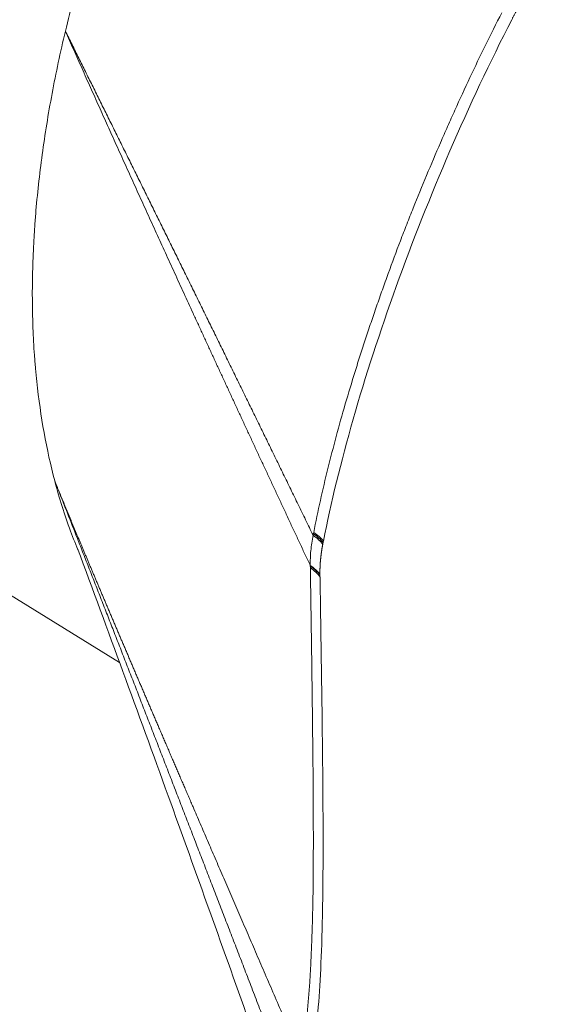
# Model space of a CAD drawing. Header units: millimetres. Extents: x 35469 to 44263, y -24881 to -16268.
# Tile 204 of 231: x 44151.38 to 44156.31, y -24515.78 to -24506.91. Entities that reach past the tile are written whole.
import ezdxf

# ---------------------------------------------------------------- set-up
doc = ezdxf.new("R2010")
doc.units = ezdxf.units.MM
doc.header["$LTSCALE"] = 0.3175
doc.layers.add('1轮廓实线层', color=7, linetype='Continuous', lineweight=18)

# ---------------------------------------------------------------- blocks, each defined once
blk = doc.blocks.new('MR20E-1840-Z')
at = {"layer": '1轮廓实线层'}
blk.add_line((15759.5882, -10795.0379), (15761.7927, -10796.3993), dxfattribs=at)
for centre, major_axis, ratio, start_param, end_param in [((15763.2159, -10795.3583), (-0.4419, 0.0851), 0.488955, 3.626862, 3.991013), ((15763.2194, -10795.3405), (-0.441, 0.0897), 0.484101, 3.631692, 3.995916), ((15763.2226, -10795.3245), (-0.4417, 0.0859), 0.467638, 3.627532, 3.991881), ((15763.1847, -10795.7153), (-0.4499, -0.0113), 0.601225, 3.518718, 3.877554), ((15763.1849, -10795.7222), (-0.4498, -0.0136), 0.602719, 3.516008, 3.874589), ((15763.1853, -10795.7404), (-0.4499, -0.0068), 0.6263, 3.525241, 3.884018)]:
    blk.add_ellipse(centre, major_axis=major_axis, ratio=ratio, start_param=start_param, end_param=end_param, dxfattribs=at)
for points, knots in [([(15761.3062, -10790.7093), (15761.3301, -10790.6088), (15761.3807, -10790.4074), (15761.4647, -10790.1039), (15761.5568, -10789.7991), (15761.6237, -10789.595), (15761.6758, -10789.4416), (15761.7024, -10789.3648), (15761.7298, -10789.2879), (15761.7482, -10789.2366), (15761.7575, -10789.211), (15761.8044, -10789.0828), (15761.8818, -10788.8779), (15762.0054, -10788.5711), (15762.0927, -10788.3669), (15762.1826, -10788.1629), (15762.2288, -10788.0611), (15762.288, -10787.9339), (15762.3, -10787.9084), (15762.324, -10787.8576), (15762.3361, -10787.8321), (15762.3726, -10787.756), (15762.3971, -10787.7053), (15762.4717, -10787.5537), (15762.5732, -10787.3524), (15762.6789, -10787.1531), (15762.7867, -10786.9547), (15762.8966, -10786.7572), (15763.0679, -10786.4638), (15763.1862, -10786.2701), (15763.3066, -10786.0773), (15763.3679, -10785.9814), (15763.4303, -10785.8859)], [0, 0, 0, 0, 0.0625, 0.125, 0.1875, 0.25, 0.25, 0.28125, 0.296875, 0.296875, 0.3125, 0.3125, 0.375, 0.4375, 0.5, 0.5, 0.5625, 0.5625, 0.578125, 0.578125, 0.59375, 0.59375, 0.625, 0.625, 0.6875, 0.75, 0.75, 0.8125, 0.875, 0.9375, 0.9375, 1, 1, 1, 1]), ([(15765.8297, -10789.6957), (15765.827, -10789.7002), (15765.8217, -10789.7091), (15765.8137, -10789.7226), (15765.8058, -10789.736), (15765.7979, -10789.7494), (15765.79, -10789.7628), (15765.7822, -10789.7761), (15765.7744, -10789.7895), (15765.7666, -10789.8027), (15765.7589, -10789.816), (15765.7512, -10789.8292), (15765.7436, -10789.8424), (15765.736, -10789.8556), (15765.7284, -10789.8687), (15765.7209, -10789.8818), (15765.7134, -10789.8949), (15765.7059, -10789.9079), (15765.6985, -10789.9209), (15765.6911, -10789.9339), (15765.6837, -10789.9468), (15765.6764, -10789.9597), (15765.6691, -10789.9726), (15765.6619, -10789.9854), (15765.6547, -10789.9982), (15765.6475, -10790.0109), (15765.6404, -10790.0236), (15765.6333, -10790.0363), (15765.6262, -10790.049), (15765.6192, -10790.0616), (15765.6122, -10790.0741), (15765.6052, -10790.0867), (15765.5983, -10790.0991), (15765.5914, -10790.1116), (15765.5846, -10790.124), (15765.5778, -10790.1364), (15765.571, -10790.1487), (15765.5643, -10790.161), (15765.5576, -10790.1732), (15765.5509, -10790.1855), (15765.5443, -10790.1976), (15765.5377, -10790.2097), (15765.5311, -10790.2218), (15765.5246, -10790.2339), (15765.5181, -10790.2459), (15765.5116, -10790.2578), (15765.5052, -10790.2697), (15765.4988, -10790.2816), (15765.4925, -10790.2934), (15765.4862, -10790.3052), (15765.4799, -10790.3169), (15765.4737, -10790.3286), (15765.4675, -10790.3403), (15765.4613, -10790.3519), (15765.4551, -10790.3634), (15765.449, -10790.3749), (15765.443, -10790.3864), (15765.4369, -10790.3978), (15765.431, -10790.4092), (15765.425, -10790.4205), (15765.4191, -10790.4317), (15765.4132, -10790.443), (15765.4073, -10790.4541), (15765.4015, -10790.4653), (15765.3957, -10790.4764), (15765.39, -10790.4874), (15765.3842, -10790.4984), (15765.3786, -10790.5093), (15765.3729, -10790.5202), (15765.3673, -10790.531), (15765.3617, -10790.5418), (15765.3562, -10790.5526), (15765.3507, -10790.5632), (15765.3452, -10790.5739), (15765.3397, -10790.5845), (15765.3343, -10790.595), (15765.3307, -10790.602), (15765.329, -10790.6055)], [0, 0, 0, 0, 0.015066, 0.030093, 0.045079, 0.060025, 0.074929, 0.089793, 0.104615, 0.119394, 0.134132, 0.148827, 0.16348, 0.178089, 0.192655, 0.207177, 0.221655, 0.236089, 0.250478, 0.264822, 0.279121, 0.293375, 0.307582, 0.321744, 0.33586, 0.349929, 0.363951, 0.377926, 0.391853, 0.405733, 0.419565, 0.433349, 0.447084, 0.460771, 0.474409, 0.487997, 0.501536, 0.515026, 0.528465, 0.541855, 0.555193, 0.568482, 0.581719, 0.594905, 0.60804, 0.621124, 0.634155, 0.647135, 0.660062, 0.672937, 0.685759, 0.698529, 0.711245, 0.723908, 0.736518, 0.749073, 0.761575, 0.774023, 0.786416, 0.798755, 0.81104, 0.823269, 0.835443, 0.847562, 0.859626, 0.871634, 0.883586, 0.895482, 0.907322, 0.919106, 0.930833, 0.942504, 0.954117, 0.965674, 0.977173, 0.988615, 1, 1, 1, 1]), ([(15763.5442, -10795.226), (15763.5626, -10795.131), (15763.5826, -10795.0355), (15763.6254, -10794.8437), (15763.6481, -10794.7475), (15763.6959, -10794.5545), (15763.7209, -10794.4577), (15763.7732, -10794.2635), (15763.8005, -10794.1661), (15763.8572, -10793.9711), (15763.8867, -10793.8735), (15763.9325, -10793.7267), (15763.948, -10793.6778), (15763.9794, -10793.5798), (15764.0113, -10793.4819), (15764.0441, -10793.3838), (15764.0773, -10793.2857), (15764.0941, -10793.2366), (15764.1281, -10793.1384), (15764.1453, -10793.0893), (15764.1802, -10792.991), (15764.1979, -10792.9418), (15764.2515, -10792.7943), (15764.2881, -10792.6959), (15764.3445, -10792.5484), (15764.3635, -10792.4992), (15764.4019, -10792.4009), (15764.4213, -10792.3518), (15764.5195, -10792.1062), (15764.6015, -10791.91), (15764.7081, -10791.6649), (15764.7296, -10791.6159), (15764.773, -10791.5179), (15764.7949, -10791.4689), (15764.8612, -10791.3221), (15764.9512, -10791.1266), (15765.0916, -10790.8346), (15765.189, -10790.6409), (15765.2388, -10790.5444)], [0, 0, 0, 0, 0.0625, 0.0625, 0.125, 0.125, 0.1875, 0.1875, 0.25, 0.25, 0.3125, 0.3125, 0.34375, 0.34375, 0.375, 0.40625, 0.40625, 0.4375, 0.4375, 0.46875, 0.46875, 0.5, 0.5, 0.5625, 0.5625, 0.59375, 0.59375, 0.625, 0.625, 0.75, 0.75, 0.78125, 0.78125, 0.8125, 0.8125, 0.875, 0.9375, 1, 1, 1, 1]), ([(15761.2104, -10794.7624), (15761.1731, -10794.6215), (15761.1411, -10794.4763), (15761.0872, -10794.1779), (15761.0653, -10794.0246), (15761.0444, -10793.8278), (15761.0387, -10793.7684), (15761.0336, -10793.7084), (15761.0304, -10793.6683), (15761.0289, -10793.6481), (15761.0217, -10793.5473), (15761.0172, -10793.4658), (15761.0077, -10793.2188), (15761.0066, -10793.051), (15761.0127, -10792.7945), (15761.016, -10792.7082), (15761.023, -10792.5776), (15761.0256, -10792.5339), (15761.0301, -10792.4679), (15761.0317, -10792.4459), (15761.035, -10792.4018), (15761.0367, -10792.3797), (15761.053, -10792.1805), (15761.0725, -10792.0014), (15761.1219, -10791.6392), (15761.1516, -10791.456), (15761.2213, -10791.0857), (15761.2611, -10790.8985), (15761.3062, -10790.7093)], [0, 0, 0, 0, 0.125, 0.125, 0.25, 0.25, 0.28125, 0.296875, 0.296875, 0.3125, 0.3125, 0.375, 0.375, 0.5, 0.5, 0.5625, 0.5625, 0.59375, 0.59375, 0.609375, 0.609375, 0.625, 0.625, 0.75, 0.75, 0.875, 0.875, 1, 1, 1, 1]), ([(15763.5136, -10795.5254), (15763.4983, -10795.4928), (15763.4678, -10795.4276), (15763.4221, -10795.33), (15763.3766, -10795.2327), (15763.3312, -10795.1356), (15763.286, -10795.0388), (15763.2409, -10794.9423), (15763.196, -10794.846), (15763.1512, -10794.75), (15763.1066, -10794.6543), (15763.0622, -10794.5588), (15763.0179, -10794.4636), (15762.9738, -10794.3687), (15762.9299, -10794.2741), (15762.8861, -10794.1797), (15762.8424, -10794.0856), (15762.799, -10793.9917), (15762.7556, -10793.8982), (15762.7125, -10793.8049), (15762.6695, -10793.7118), (15762.6267, -10793.6191), (15762.584, -10793.5266), (15762.5415, -10793.4344), (15762.4992, -10793.3424), (15762.457, -10793.2507), (15762.415, -10793.1593), (15762.3731, -10793.0682), (15762.3314, -10792.9773), (15762.2899, -10792.8867), (15762.2485, -10792.7963), (15762.2073, -10792.7063), (15762.1663, -10792.6165), (15762.1255, -10792.527), (15762.0848, -10792.4377), (15762.0442, -10792.3487), (15762.0039, -10792.26), (15761.9637, -10792.1716), (15761.9237, -10792.0834), (15761.8838, -10791.9955), (15761.8441, -10791.9079), (15761.8046, -10791.8205), (15761.7652, -10791.7334), (15761.726, -10791.6466), (15761.687, -10791.56), (15761.6482, -10791.4738), (15761.6095, -10791.3877), (15761.571, -10791.302), (15761.5326, -10791.2165), (15761.4945, -10791.1313), (15761.4565, -10791.0464), (15761.4186, -10790.9618), (15761.381, -10790.8774), (15761.3435, -10790.7932), (15761.3186, -10790.7373), (15761.3062, -10790.7093)], [0, 0, 0, 0, 0.020457, 0.040853, 0.061187, 0.08146, 0.101671, 0.121821, 0.141909, 0.161935, 0.1819, 0.201804, 0.221647, 0.241428, 0.261147, 0.280806, 0.300403, 0.319939, 0.339414, 0.358828, 0.37818, 0.397472, 0.416702, 0.435871, 0.45498, 0.474027, 0.493013, 0.511939, 0.530803, 0.549607, 0.56835, 0.587032, 0.605653, 0.624214, 0.642713, 0.661153, 0.679531, 0.697849, 0.716106, 0.734303, 0.752439, 0.770514, 0.788529, 0.806484, 0.824378, 0.842211, 0.859985, 0.877698, 0.89535, 0.912942, 0.930474, 0.947946, 0.965358, 0.982709, 1, 1, 1, 1]), ([(15761.3062, -10790.7093), (15761.3262, -10790.7496), (15761.3663, -10790.8303), (15761.4266, -10790.9516), (15761.4871, -10791.0735), (15761.5478, -10791.1959), (15761.6087, -10791.3188), (15761.6699, -10791.4422), (15761.7313, -10791.5662), (15761.7928, -10791.6907), (15761.8547, -10791.8157), (15761.9167, -10791.9412), (15761.9789, -10792.0673), (15762.0414, -10792.1939), (15762.1041, -10792.321), (15762.167, -10792.4486), (15762.2301, -10792.5768), (15762.2935, -10792.7055), (15762.3571, -10792.8347), (15762.4208, -10792.9645), (15762.4849, -10793.0948), (15762.5491, -10793.2256), (15762.6135, -10793.357), (15762.6782, -10793.4889), (15762.7431, -10793.6213), (15762.8082, -10793.7543), (15762.8735, -10793.8878), (15762.9391, -10794.0218), (15763.0049, -10794.1564), (15763.0709, -10794.2915), (15763.1371, -10794.4271), (15763.2035, -10794.5633), (15763.2702, -10794.7001), (15763.3371, -10794.8373), (15763.4042, -10794.9752), (15763.4715, -10795.1135), (15763.5165, -10795.206), (15763.539, -10795.2523)], [0, 0, 0, 0, 0.026711, 0.053531, 0.080461, 0.1075, 0.134649, 0.161908, 0.189276, 0.216754, 0.244341, 0.272038, 0.299844, 0.32776, 0.355785, 0.38392, 0.412164, 0.440517, 0.46898, 0.497553, 0.526234, 0.555025, 0.583925, 0.612935, 0.642054, 0.671282, 0.700619, 0.730066, 0.759622, 0.789287, 0.819061, 0.848945, 0.878938, 0.90904, 0.939251, 0.969571, 1, 1, 1, 1]), ([(15761.4295, -10795.4074), (15761.4026, -10795.344), (15761.3769, -10795.2794), (15761.3259, -10795.1414), (15761.3007, -10795.0678), (15761.2533, -10794.9175), (15761.2311, -10794.8408), (15761.2104, -10794.7624)], [0, 0, 0, 0, 0.314129, 0.314129, 0.657065, 0.657065, 1, 1, 1, 1]), ([(15763.3894, -10800.3793), (15763.3784, -10800.3507), (15763.3564, -10800.2935), (15763.3234, -10800.2079), (15763.2906, -10800.1226), (15763.258, -10800.0377), (15763.2255, -10799.9532), (15763.1931, -10799.869), (15763.1608, -10799.7852), (15763.1287, -10799.7017), (15763.0967, -10799.6186), (15763.0648, -10799.5358), (15763.0331, -10799.4535), (15763.0015, -10799.3714), (15762.9701, -10799.2898), (15762.9388, -10799.2085), (15762.9076, -10799.1275), (15762.8766, -10799.047), (15762.8456, -10798.9667), (15762.8149, -10798.8869), (15762.7842, -10798.8074), (15762.7537, -10798.7283), (15762.7233, -10798.6495), (15762.6931, -10798.5711), (15762.663, -10798.4931), (15762.633, -10798.4154), (15762.6032, -10798.3381), (15762.5735, -10798.2611), (15762.5439, -10798.1846), (15762.5144, -10798.1083), (15762.4851, -10798.0325), (15762.456, -10797.957), (15762.4269, -10797.8819), (15762.398, -10797.8071), (15762.3692, -10797.7327), (15762.3406, -10797.6587), (15762.3022, -10797.5596), (15762.2542, -10797.4355), (15762.1966, -10797.2868), (15762.1392, -10797.1389), (15762.0822, -10796.9918), (15762.0255, -10796.8457), (15761.9691, -10796.7005), (15761.9129, -10796.5562), (15761.8571, -10796.4128), (15761.8016, -10796.2703), (15761.7464, -10796.1286), (15761.6915, -10795.9879), (15761.6368, -10795.8481), (15761.5825, -10795.7093), (15761.5285, -10795.5713), (15761.4748, -10795.4342), (15761.4213, -10795.2981), (15761.3682, -10795.1629), (15761.3153, -10795.0286), (15761.2628, -10794.8952), (15761.2278, -10794.8066), (15761.2104, -10794.7624)], [0, 0, 0, 0, 0.01545, 0.030833, 0.046146, 0.061391, 0.076568, 0.091676, 0.106716, 0.121687, 0.13659, 0.151424, 0.16619, 0.180887, 0.195516, 0.210076, 0.224568, 0.238991, 0.253346, 0.267632, 0.281849, 0.295998, 0.310079, 0.32409, 0.338034, 0.351908, 0.365714, 0.379452, 0.393121, 0.406721, 0.420253, 0.433716, 0.44711, 0.460436, 0.473693, 0.486882, 0.500002, 0.526648, 0.553121, 0.579421, 0.605548, 0.631502, 0.657283, 0.682891, 0.708326, 0.733587, 0.758675, 0.78359, 0.80833, 0.832898, 0.857291, 0.881511, 0.905557, 0.929429, 0.953126, 0.97665, 1, 1, 1, 1]), ([(15761.2104, -10794.7624), (15761.2139, -10794.7709), (15761.2208, -10794.788), (15761.2314, -10794.8136), (15761.242, -10794.8395), (15761.2527, -10794.8656), (15761.2636, -10794.8919), (15761.2745, -10794.9185), (15761.2856, -10794.9452), (15761.2967, -10794.9722), (15761.308, -10794.9994), (15761.3193, -10795.0268), (15761.3308, -10795.0544), (15761.3423, -10795.0822), (15761.354, -10795.1103), (15761.3657, -10795.1385), (15761.3776, -10795.167), (15761.3895, -10795.1957), (15761.4016, -10795.2246), (15761.4138, -10795.2538), (15761.426, -10795.2831), (15761.4384, -10795.3127), (15761.4509, -10795.3424), (15761.4634, -10795.3724), (15761.4761, -10795.4027), (15761.4889, -10795.4331), (15761.5017, -10795.4637), (15761.5147, -10795.4946), (15761.5278, -10795.5257), (15761.541, -10795.557), (15761.5542, -10795.5885), (15761.5676, -10795.6202), (15761.5811, -10795.6522), (15761.5946, -10795.6843), (15761.6083, -10795.7167), (15761.6221, -10795.7493), (15761.636, -10795.7821), (15761.65, -10795.8151), (15761.664, -10795.8484), (15761.6782, -10795.8818), (15761.6925, -10795.9155), (15761.7069, -10795.9494), (15761.7213, -10795.9835), (15761.7359, -10796.0178), (15761.7506, -10796.0524), (15761.7654, -10796.0872), (15761.7803, -10796.1221), (15761.7952, -10796.1573), (15761.8103, -10796.1927), (15761.8255, -10796.2284), (15761.8408, -10796.2642), (15761.8561, -10796.3003), (15761.8716, -10796.3366), (15761.8872, -10796.3731), (15761.9029, -10796.4098), (15761.9186, -10796.4467), (15761.9345, -10796.4839), (15761.9505, -10796.5212), (15761.9666, -10796.5588), (15761.9827, -10796.5966), (15761.999, -10796.6346), (15762.0154, -10796.6729), (15762.0318, -10796.7113), (15762.0484, -10796.75), (15762.0651, -10796.7889), (15762.0818, -10796.828), (15762.0987, -10796.8673), (15762.1156, -10796.9068), (15762.1327, -10796.9466), (15762.1499, -10796.9866), (15762.1671, -10797.0268), (15762.1845, -10797.0672), (15762.2019, -10797.1078), (15762.2195, -10797.1487), (15762.2371, -10797.1897), (15762.2549, -10797.231), (15762.2727, -10797.2725), (15762.2906, -10797.3142), (15762.3087, -10797.3562), (15762.3268, -10797.3983), (15762.345, -10797.4407), (15762.3634, -10797.4833), (15762.3818, -10797.5261), (15762.4003, -10797.5691), (15762.419, -10797.6124), (15762.4377, -10797.6559), (15762.4717, -10797.735), (15762.5217, -10797.8509), (15762.5881, -10798.0049), (15762.656, -10798.1625), (15762.7257, -10798.3239), (15762.7969, -10798.4889), (15762.8697, -10798.6576), (15762.9442, -10798.8301), (15763.0202, -10799.0062), (15763.0979, -10799.186), (15763.1772, -10799.3696), (15763.2581, -10799.5568), (15763.3406, -10799.7477), (15763.3962, -10799.8763), (15763.4242, -10799.9412)], [0, 0, 0, 0, 0.005061, 0.01016, 0.0153, 0.020479, 0.025697, 0.030954, 0.036251, 0.041588, 0.046963, 0.052379, 0.057834, 0.063328, 0.068861, 0.074435, 0.080047, 0.085699, 0.091391, 0.097122, 0.102893, 0.108703, 0.114553, 0.120442, 0.12637, 0.132339, 0.138346, 0.144394, 0.150481, 0.156607, 0.162773, 0.168979, 0.175224, 0.181509, 0.187833, 0.194197, 0.200601, 0.207044, 0.213527, 0.220049, 0.226611, 0.233213, 0.239854, 0.246535, 0.253256, 0.260016, 0.266816, 0.273656, 0.280536, 0.287455, 0.294413, 0.301412, 0.30845, 0.315528, 0.322645, 0.329803, 0.337, 0.344237, 0.351513, 0.358829, 0.366186, 0.373581, 0.381017, 0.388492, 0.396008, 0.403562, 0.411157, 0.418792, 0.426466, 0.43418, 0.441934, 0.449728, 0.457562, 0.465435, 0.473349, 0.481302, 0.489295, 0.497328, 0.505401, 0.513514, 0.521666, 0.529859, 0.538091, 0.546364, 0.554676, 0.563028, 0.57142, 0.60027, 0.629806, 0.660027, 0.690935, 0.722529, 0.754809, 0.787776, 0.821429, 0.855769, 0.890796, 0.92651, 0.962911, 1, 1, 1, 1]), ([(15763.539, -10795.2523), (15763.5342, -10795.2756), (15763.53, -10795.2989), (15763.5231, -10795.3452), (15763.5203, -10795.3682), (15763.5161, -10795.4138), (15763.5147, -10795.4364), (15763.5131, -10795.4812), (15763.513, -10795.5034), (15763.5136, -10795.5254)], [0, 0, 0, 0, 0.25, 0.25, 0.5, 0.5, 0.75, 0.75, 1, 1, 1, 1]), ([(15763.6261, -10795.3328), (15763.6257, -10795.3348), (15763.6249, -10795.3389), (15763.6237, -10795.345), (15763.6226, -10795.3511), (15763.6215, -10795.3572), (15763.6204, -10795.3633), (15763.6194, -10795.3694), (15763.6183, -10795.3754), (15763.6173, -10795.3815), (15763.6164, -10795.3876), (15763.6154, -10795.3936), (15763.6145, -10795.3997), (15763.6136, -10795.4057), (15763.6128, -10795.4117), (15763.612, -10795.4177), (15763.6112, -10795.4238), (15763.6104, -10795.4298), (15763.6096, -10795.4358), (15763.6089, -10795.4418), (15763.6082, -10795.4477), (15763.6076, -10795.4537), (15763.607, -10795.4597), (15763.6064, -10795.4656), (15763.6058, -10795.4716), (15763.6052, -10795.4775), (15763.6047, -10795.4834), (15763.6042, -10795.4894), (15763.6038, -10795.4953), (15763.6033, -10795.5012), (15763.6029, -10795.507), (15763.6026, -10795.5129), (15763.6022, -10795.5188), (15763.6019, -10795.5246), (15763.6016, -10795.5305), (15763.6013, -10795.5363), (15763.6011, -10795.5421), (15763.6009, -10795.5479), (15763.6007, -10795.5537), (15763.6006, -10795.5595), (15763.6004, -10795.5653), (15763.6003, -10795.571), (15763.6003, -10795.5768), (15763.6002, -10795.5825), (15763.6002, -10795.5882), (15763.6002, -10795.5939), (15763.6003, -10795.5996), (15763.6003, -10795.6034), (15763.6004, -10795.6052)], [0, 0, 0, 0, 0.021655, 0.043317, 0.064986, 0.08666, 0.108341, 0.130028, 0.15172, 0.173418, 0.195121, 0.21683, 0.238543, 0.260261, 0.281983, 0.303709, 0.32544, 0.347175, 0.368913, 0.390654, 0.412399, 0.434147, 0.455898, 0.477651, 0.499407, 0.521165, 0.542925, 0.564687, 0.586451, 0.608216, 0.629982, 0.65175, 0.673518, 0.695286, 0.717055, 0.738825, 0.760594, 0.782363, 0.804132, 0.8259, 0.847668, 0.869434, 0.891199, 0.912963, 0.934725, 0.956485, 0.978244, 1, 1, 1, 1]), ([(15761.4158, -10795.3706), (15761.689, -10796.1075), (15762.2133, -10797.5386), (15762.9636, -10799.6343), (15763.4421, -10800.9952), (15763.6708, -10801.6516)], [0, 0, 0, 0, 0.359989, 0.693411, 1, 1, 1, 1]), ([(15763.4281, -10799.9246), (15763.4336, -10799.8993), (15763.4384, -10799.874), (15763.4474, -10799.8237), (15763.4516, -10799.7988), (15763.4595, -10799.7494), (15763.4632, -10799.7249), (15763.4684, -10799.6885), (15763.4701, -10799.6764), (15763.4734, -10799.6522), (15763.475, -10799.6402), (15763.4781, -10799.6161), (15763.4796, -10799.6041), (15763.4817, -10799.586), (15763.4824, -10799.58), (15763.4837, -10799.568), (15763.4871, -10799.5379), (15763.4901, -10799.508), (15763.4969, -10799.4364), (15763.5007, -10799.389), (15763.5059, -10799.3184), (15763.5075, -10799.2948), (15763.5106, -10799.2479), (15763.512, -10799.2245), (15763.516, -10799.1544), (15763.5184, -10799.1078), (15763.5226, -10799.015), (15763.5245, -10798.9688), (15763.5279, -10798.8766), (15763.5295, -10798.8307), (15763.5316, -10798.762), (15763.5322, -10798.7392), (15763.5335, -10798.6934), (15763.534, -10798.6705), (15763.5356, -10798.602), (15763.5365, -10798.5563), (15763.5388, -10798.4196), (15763.5406, -10798.2376), (15763.5409, -10798.0566), (15763.5408, -10797.8759), (15763.5406, -10797.7858), (15763.5398, -10797.6056), (15763.5392, -10797.5156), (15763.5377, -10797.3357), (15763.5368, -10797.2458), (15763.534, -10796.9765), (15763.5319, -10796.7972), (15763.5273, -10796.4391), (15763.5248, -10796.2603), (15763.5195, -10795.9026), (15763.5168, -10795.7238), (15763.514, -10795.5449)], [0, 0, 0, 0, 0.015625, 0.015625, 0.03125, 0.03125, 0.046875, 0.046875, 0.054687, 0.054687, 0.0625, 0.0625, 0.070312, 0.070312, 0.074219, 0.074219, 0.078125, 0.09375, 0.09375, 0.125, 0.125, 0.140625, 0.140625, 0.15625, 0.15625, 0.1875, 0.1875, 0.21875, 0.21875, 0.25, 0.25, 0.265625, 0.265625, 0.28125, 0.28125, 0.3125, 0.3125, 0.375, 0.4375, 0.4375, 0.5, 0.5, 0.5625, 0.5625, 0.625, 0.625, 0.75, 0.75, 0.875, 0.875, 1, 1, 1, 1]), ([(15763.601, -10795.6287), (15763.6106, -10796.214), (15763.6271, -10797.262), (15763.6303, -10798.0825), (15763.6254, -10798.5298), (15763.6241, -10798.616), (15763.6207, -10798.7819), (15763.6186, -10798.8617), (15763.6112, -10799.0916), (15763.6046, -10799.2324), (15763.5785, -10799.619), (15763.5528, -10799.8293), (15763.5159, -10799.997)], [0, 0, 0, 0, 0.25, 0.5, 0.5, 0.5625, 0.5625, 0.625, 0.625, 0.75, 0.75, 1, 1, 1, 1])]:
    blk.add_open_spline(points, degree=3, knots=knots, dxfattribs=at)
for points in [[(15765.329, -10790.6055), (15765.1337, -10790.9856), (15764.7597, -10791.7814), (15764.2716, -10793.0151), (15763.88, -10794.221), (15763.6987, -10794.9612), (15763.632, -10795.304)], [(15763.539, -10795.2523), (15763.5399, -10795.2477), (15763.5408, -10795.2431), (15763.5418, -10795.2384)], [(15763.5418, -10795.2384), (15763.5426, -10795.2343), (15763.5434, -10795.2301), (15763.5442, -10795.226)], [(15763.6288, -10795.3192), (15763.6279, -10795.3237), (15763.627, -10795.3283), (15763.6261, -10795.3328)], [(15763.632, -10795.304), (15763.631, -10795.3091), (15763.63, -10795.3141), (15763.6289, -10795.3192)], [(15763.5137, -10795.5308), (15763.5137, -10795.529), (15763.5136, -10795.5272), (15763.5136, -10795.5254)], [(15763.514, -10795.5449), (15763.5139, -10795.5402), (15763.5138, -10795.5355), (15763.5137, -10795.5308)], [(15763.6004, -10795.6052), (15763.6004, -10795.607), (15763.6004, -10795.6087), (15763.6005, -10795.6105)], [(15763.6006, -10795.6105), (15763.6007, -10795.6166), (15763.6009, -10795.6227), (15763.601, -10795.6287)]]:
    blk.add_open_spline(points, degree=3, dxfattribs=at)

msp = doc.modelspace()

# ---------------------------------------------------------------- block references
msp.add_blockref('MR20E-1840-Z', (28390.4852, -13716.3054))

doc.saveas('drawing.dxf')
